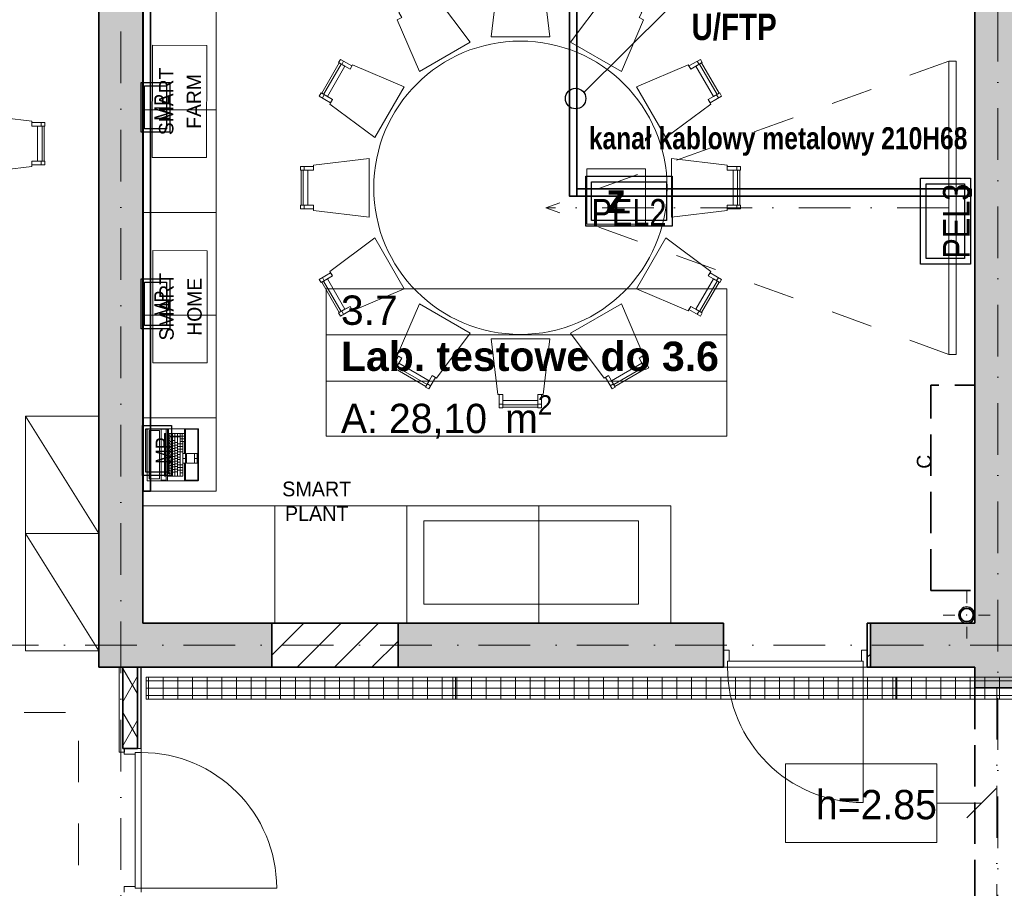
# Model space of a CAD drawing. Header units: millimetres. Extents: x 82175 to 237000, y 24756 to 471700.
# Tile 55 of 256: x 100621 to 107333, y 169501 to 175423. Entities that reach past the tile are written whole.
import ezdxf
from ezdxf.enums import TextEntityAlignment as Align
from ezdxf.lldxf.tags import DXFTag

# ---------------------------------------------------------------- set-up
doc = ezdxf.new("R2010")
doc.units = ezdxf.units.MM
for name, pattern in [('Krawędzie ukryte', [3.912222, 2.822222, -1.09]), ('Kropki i Kreski', [6.702778, 3.527778, -1.763889, 0, -1.411111]), ('Przerywana', [5.644444, 2.822222, -2.822222]), ('Wipeout_Contour', [1000, 0, -1000])]:
    doc.linetypes.add(name, pattern=pattern)
for name, color, linetype, lineweight in [('!! kanał podpoaraperowy z gniazdami', 6, 'Continuous', 35), ('#_EL - opis', 7, 'Continuous', 20), ('2DE_PRO_Cblf304L', 30, 'Continuous', 15), ('CP_DETAL', 33, 'Continuous', 9), ('\xa0♦EL - Gniazda', 1, 'Continuous', 35), ('\xa0♦elektryczne', 1, 'Continuous', 30), ('\xa0♦IT - opis', 3, 'SOLID', 30)]:
    doc.layers.add(name, color=color, linetype=linetype, lineweight=lineweight)
for name, color, linetype in [('#EL - Teletechnika', 3, 'Continuous'), ('- strefy pomieszczeń', 8, 'Continuous'), ('2D - Ogólne', 8, 'Continuous'), ('2D - Rysunki i Obrazki', 8, 'Continuous'), ('Drzwi Archicad', 8, 'Continuous'), ('Instalacje - Went_Klim', 8, 'Continuous'), ('Instalacje - Wod_Kan', 8, 'Continuous'), ('Konstrukcja - Belki', 8, 'Continuous'), ('Konstrukcja - Siatka mod', 8, 'Continuous'), ('Konstrukcja - Ściany działowe', 8, 'Continuous'), ('Konstrukcja - Ściany nośne wew..P', 8, 'Continuous'), ('Opisy - Etykiety', 8, 'Continuous'), ('Wnętrze - Umeblowanie', 8, 'Continuous')]:
    doc.layers.add(name, color=color, linetype=linetype)
doc.styles.add('CP_ATTR', font='ARIAL.TTF')
doc.styles.add('OP_100', font='ARIALN.TTF', dxfattribs={"width": 0.8, "height": 20})
doc.styles.get("Standard").update_dxf_attribs({"font": 'arial.ttf'})
doc.styles.add('STYL_AUTOMATYCZNY_1', font='arial.ttf')
doc.styles.add('STYL_AUTOMATYCZNY_11', font='txt')
doc.styles.add('STYL_AUTOMATYCZNY_2', font='arial.ttf')
doc.styles.add('STYL_AUTOMATYCZNY_5', font='txt')
doc.styles.add('STYL_AUTOMATYCZNY_6', font='txt')
doc.styles.add('STYL_AUTOMATYCZNY_8', font='txt')
tags = doc.linetypes.add('SOLID', pattern=[10, 10, 0]).pattern_tags.tags
tags[6:7] = [DXFTag(74, 4), DXFTag(75, 0), DXFTag(340, '0'), DXFTag(46, 0.0), DXFTag(50, 0.0), DXFTag(44, 0.0), DXFTag(45, 0.0)]
tags[4:5] = [DXFTag(74, 4), DXFTag(75, 0), DXFTag(340, '0'), DXFTag(46, 0.0), DXFTag(50, 0.0), DXFTag(44, 0.0), DXFTag(45, 0.0)]
pattern_1 = [(45, (-135208.59, 452586.62), (-127.27922, 127.27922), [])]

# ---------------------------------------------------------------- blocks, each defined once
blk = doc.blocks.new('pel3')
at = {"layer": '#EL - Teletechnika', "color": 1, "lineweight": 30}
blk.add_lwpolyline([(294, 0), (-294, 0), (-294, 341), (294, 341)], close=True, dxfattribs=at)
at = {"layer": '#EL - Teletechnika', "color": 7, "lineweight": 30}
blk.add_lwpolyline([(254.6, 39.3), (-254.6, 39.3), (-254.6, 301.7), (254.6, 301.7)], close=True, dxfattribs=at)
at = {"layer": '#EL - Teletechnika', "color": 1, "insert": (0, 93.7), "char_height": 20.791, "attachment_point": 5, "line_spacing_factor": 0.4}
blk.add_mtext('\\fArial Narrow|b0|i0;{\\H8.7679950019x;\\A1;PEL3}\\A1;\\fTahoma|b1|i0|c238;\\P', dxfattribs=at)
blk = doc.blocks.new('dws')
at = {"layer": '#EL - Teletechnika', "color": 1, "lineweight": 30}
blk.add_lwpolyline([(294, 0), (-294, 0), (-294, 341), (294, 341)], close=True, dxfattribs=at)
at = {"layer": '#EL - Teletechnika', "color": 7, "lineweight": 30}
blk.add_lwpolyline([(254.6, 39.3), (-254.6, 39.3), (-254.6, 301.7), (254.6, 301.7)], close=True, dxfattribs=at)
at = {"layer": '#EL - Teletechnika', "color": 1, "insert": (0, 93.7), "char_height": 20.791, "attachment_point": 5, "line_spacing_factor": 0.4}
blk.add_mtext('\\fArial Narrow|b0|i0;{\\H8.7679950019x;\\A1;PEL2}\\A1;\\fTahoma|b1|i0|c238;\\P', dxfattribs=at)
blk = doc.blocks.new('MP1')
at = {"layer": '#EL - Teletechnika', "color": 1, "lineweight": 30}
blk.add_lwpolyline([(170, 0), (-170, 0), (-170, 197.2), (170, 197.2)], close=True, dxfattribs=at)
at = {"layer": '#EL - Teletechnika', "color": 7, "lineweight": 30}
blk.add_lwpolyline([(147.2, 22.8), (-147.2, 22.8), (-147.2, 174.4), (147.2, 174.4)], close=True, dxfattribs=at)
at = {"layer": '#EL - Teletechnika', "color": 1, "insert": (0, 54.2), "char_height": 12.023, "attachment_point": 5, "line_spacing_factor": 0.4}
blk.add_mtext('\\fArial Narrow|b0|i0;{\\H8.7679950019x;\\A1;MP}\\A1;\\fTahoma|b1|i0|c238;\\P', dxfattribs=at)
blk = doc.blocks.new('2Dcblfmark100')
at = {"color": 3}
for p, q in [((-10, -50), (-10, 50)), ((10, -50), (10, 50))]:
    blk.add_line(p, q, dxfattribs=at)
blk = doc.blocks.new('2dcblf_korcf105v_b150_h105_j5jok0')
at = {"layer": 'CP_DETAL'}
h = blk.add_hatch(dxfattribs=at)
h.set_pattern_fill('_USER', color=256, scale=100, angle=90, style=0, pattern_type=0)
h.set_pattern_definition([(90, (-3e-14, 0), (-100, 6e-15), [])])
h.paths.add_polyline_path([(0, 75), (20100, 75), (20100, -75), (0, -75)])
for p, q in [((0, 75), (20100, 75)), ((20100, -75), (20100, 75)), ((0, -75), (20100, -75))]:
    blk.add_line(p, q)
for p, q in [((20100, 50), (0, 50)), ((0, 0), (20100, 0)), ((20100, -50), (0, -50))]:
    blk.add_line(p, q, dxfattribs=at)
at = {"yscale": 1.5}
for p in [(15000, 0), (18000, 0)]:
    blk.add_blockref('2Dcblfmark100', p, dxfattribs=at)
at = {"linetype": 'ByBlock', "style": 'CP_ATTR', "flags": 9}
for tag in ['NAME', 'NUMBER', 'GROUP', 'ORDER-NO', 'PRODUCER', 'COUPLERS', 'MOUNTDIST', 'MOUNTINGS', 'OTHER', 'WEIGHT', 'DIVIDER', 'COVER']:
    blk.add_attdef(tag, text='', height=0.00005, dxfattribs=at).set_placement((-0.1, 0), align=Align.MIDDLE_LEFT)

msp = doc.modelspace()

# ---------------------------------------------------------------- hatches: boundary and pattern name
at = {"layer": 'Instalacje - Wod_Kan', "linetype": 'Continuous', "lineweight": 13}
h = msp.add_hatch(color=8, dxfattribs=at)
h.paths.add_polyline_path([(107076.8, 171418.9, 0.414214), (107021.8, 171363.9, 0.414214), (107076.8, 171308.9, 0.414214), (107131.8, 171363.9, 0.414214)])
h.paths.add_polyline_path([(107076.8, 171318.9, -1), (107076.8, 171408.9, -1)], flags=0)
at = {"layer": 'Konstrukcja - Ściany działowe', "linetype": 'Continuous', "lineweight": 13}
h = msp.add_hatch(dxfattribs=at)
h.set_pattern_fill('Izolacja_miękka_0005', color=8, style=0, pattern_type=2)
h.set_pattern_definition([(60, (-135208.59, 452586.62), (-129.90381, 75), []), (120, (-135208.59, 452586.62), (129.90381, 75), [])])
h.paths.add_polyline_path([(101324, 171008.9), (101324, 170454.4), (101334, 170454.4), (101424, 170454.4), (101424, 171008.9)])
at = {"layer": 'Konstrukcja - Ściany nośne wew..P', "linetype": 'Continuous', "lineweight": 13}
for points in [[(101160, 176258.9), (101160, 171008.9), (101460, 171008.9), (101460, 176258.9)], [(107131.8, 176258.9), (107131.8, 173324.9), (107431.8, 173324.9), (107431.8, 176258.9)], [(107131.8, 173324.9), (107131.8, 170868.9), (107431.8, 170868.9), (107431.8, 173324.9)], [(102340, 171008.9), (102340, 171308.9), (101460, 171308.9), (101460, 171008.9)], [(103200, 171008.9), (105418.4, 171008.9), (105418.4, 171308.9), (103200, 171308.9)], [(107131.8, 171008.9), (107131.8, 171308.9), (106420, 171308.9), (106420, 171008.9)]]:
    msp.add_hatch(color=8, dxfattribs=at).paths.add_polyline_path(points)
h = msp.add_hatch(dxfattribs=at)
h.set_pattern_fill('Bloczki_ceramiczne_0005', color=8, style=0, pattern_type=2)
h.set_pattern_definition(pattern_1)
h.paths.add_polyline_path([(102340, 171308.9), (102340, 171008.9), (103200, 171008.9), (103200, 171308.9)])
h = msp.add_hatch(dxfattribs=at)
h.set_pattern_fill('Bloczki_ceramiczne_0005', color=256, style=0, pattern_type=2)
h.set_pattern_definition(pattern_1)
h.paths.add_polyline_path([(106420, 171308.9), (106398.4, 171308.9), (106398.4, 171008.9), (106420, 171008.9)])

# ---------------------------------------------------------------- linework, layer by layer
at = {"layer": '!! kanał podpoaraperowy z gniazdami'}
for points in [[(104368, 176195.5), (104368, 174220.5), (104418, 174220.5), (104418, 176195.5)], [(107107.9, 174270.5), (104418, 174270.5), (104418, 174220.5), (107107.9, 174220.5)]]:
    msp.add_lwpolyline(points, close=True, dxfattribs=at)
at = {"layer": '- strefy pomieszczeń', "color": 8, "linetype": 'Continuous', "lineweight": 13, "ltscale": 100}
for p, q in [((102710.7, 173588.3), (105440.7, 173588.3)), ((102710.7, 173274), (102710.7, 173588.3)), ((105440.7, 173588.3), (105440.7, 173274)), ((105440.7, 173274), (102710.7, 173274)), ((102710.7, 173274), (105440.7, 173274)), ((102710.7, 172959.7), (102710.7, 173274)), ((105440.7, 173274), (105440.7, 172959.7)), ((105440.7, 172959.7), (102710.7, 172959.7)), ((102710.7, 172959.7), (105440.7, 172959.7)), ((102710.7, 172583.2), (102710.7, 172959.7)), ((105440.7, 172959.7), (105440.7, 172583.2)), ((105440.7, 172583.2), (102710.7, 172583.2))]:
    msp.add_line(p, q, dxfattribs=at)
at = {"color": 8, "linetype": 'Continuous', "lineweight": 35, "ltscale": 100, "flags": 128}
for points in [[(103200, 171308.9), (102340, 171308.9)], [(106420, 171308.9), (106398.4, 171308.9)], [(106398.4, 171008.9), (106398.4, 171308.9)], [(102340, 171008.9), (103200, 171008.9)], [(106398.4, 171008.9), (106420, 171008.9)]]:
    msp.add_lwpolyline(points, dxfattribs=at)
at = {"layer": '2D - Ogólne', "color": 8, "linetype": 'Przerywana', "lineweight": 13, "ltscale": 100, "flags": 128}
msp.add_lwpolyline([(99522.4, 170699.8), (101022.4, 170699.8), (101022.4, 169199.8), (99522.4, 169199.8)], close=True, dxfattribs=at)
at = {"layer": '2D - Rysunki i Obrazki', "color": 8, "linetype": 'Continuous', "lineweight": 13, "ltscale": 100}
for p, q in [((104887.2, 174406.2), (104487.2, 174406.2)), ((104487.2, 174406.2), (104487.2, 174029.7)), ((104887.2, 174029.7), (104887.2, 174406.2)), ((104487.2, 174029.7), (104887.2, 174029.7))]:
    msp.add_line(p, q, dxfattribs=at)
at = {"layer": 'Drzwi Archicad', "color": 8, "linetype": 'Continuous', "lineweight": 35, "ltscale": 100}
for p, q in [((105418.4, 171123.9), (105418.4, 171308.9)), ((106398.4, 171123.9), (106398.4, 171308.9)), ((105418.4, 171008.9), (105418.4, 171123.9)), ((105418.4, 171008.9), (105418.4, 171123.9)), ((106398.4, 171008.9), (106398.4, 171123.9)), ((106398.4, 171008.9), (106398.4, 171123.9)), ((101424, 170454.4), (101334, 170454.4)), ((101424, 170454.4), (101334, 170454.4))]:
    msp.add_line(p, q, dxfattribs=at)
at = {"layer": 'Drzwi Archicad', "color": 8, "linetype": 'Continuous', "lineweight": 13, "ltscale": 100}
for p, q in [((105418.4, 171008.9), (105418.4, 171123.9)), ((105418.4, 171123.9), (105458.4, 171123.9)), ((105458.4, 171123.9), (105458.4, 171048.9)), ((106358.4, 171048.9), (106358.4, 171123.9)), ((106358.4, 171123.9), (106398.4, 171123.9)), ((106398.4, 171123.9), (106398.4, 171008.9)), ((105458.4, 171048.9), (105446.4, 171048.9)), ((105446.4, 171048.9), (105446.4, 171008.9)), ((106370.4, 171048.9), (105446.4, 171048.9)), ((105446.4, 171048.9), (105446.4, 171008.9)), ((106370.4, 171048.9), (106358.4, 171048.9)), ((106370.4, 171008.9), (106370.4, 171048.9)), ((106370.4, 171008.9), (106370.4, 171048.9)), ((105446.4, 171008.9), (105418.4, 171008.9)), ((105446.4, 171008.9), (106370.4, 171008.9)), ((106370.4, 171008.9), (106370.4, 170084.9)), ((106398.4, 171008.9), (106370.4, 171008.9)), ((101299, 170454.4), (101299, 170429.4)), ((101334, 170429.4), (101299, 170429.4)), ((101449, 170454.4), (101334, 170454.4)), ((101334, 170454.4), (101334, 170414.4)), ((101409, 170414.4), (101409, 170426.4)), ((101409, 170426.4), (101449, 170426.4)), ((101409, 169502.4), (101409, 170426.4)), ((101409, 170426.4), (101449, 170426.4)), ((101449, 170454.4), (101424, 170454.4)), ((101449, 170454.4), (101424, 170454.4)), ((101449, 170426.4), (101449, 170454.4)), ((101449, 170426.4), (101449, 169502.4)), ((101334, 170414.4), (101409, 170414.4)), ((101409, 169514.4), (101334, 169514.4)), ((101334, 169514.4), (101334, 169474.4)), ((101409, 169502.4), (101409, 169514.4)), ((101449, 169502.4), (101409, 169502.4)), ((101449, 169502.4), (101409, 169502.4)), ((101449, 169502.4), (102373, 169502.4)), ((101449, 169474.4), (101449, 169502.4))]:
    msp.add_line(p, q, dxfattribs=at)
for centre, start, end in [((106370.4, 171008.9), 180, 270), ((101449, 169502.4), 0, 90)]:
    msp.add_arc(centre, 924, start, end, dxfattribs=at)
at = {"layer": 'Instalacje - Went_Klim', "color": 8, "linetype": 'Krawędzie ukryte', "lineweight": 35, "ltscale": 100, "flags": 128}
msp.add_lwpolyline([(106831.8, 171530.7), (106831.8, 172930.7), (107131.8, 172930.7), (107131.8, 171530.7)], close=True, dxfattribs=at)
at = {"layer": 'Instalacje - Wod_Kan', "color": 8, "linetype": 'Continuous', "lineweight": 0, "ltscale": 100}
for p, q in [((107076.8, 171443.9), (107076.8, 171523.9)), ((106996.8, 171363.9), (106916.8, 171363.9)), ((107156.8, 171363.9), (107236.8, 171363.9)), ((107076.8, 171283.9), (107076.8, 171203.9))]:
    msp.add_line(p, q, dxfattribs=at)
at = {"layer": 'Instalacje - Wod_Kan', "color": 8, "linetype": 'Continuous', "lineweight": 25, "ltscale": 100, "flags": 128}
msp.add_lwpolyline([(107076.8, 171418.9, 0.414214), (107021.8, 171363.9, 0.414214), (107076.8, 171308.9, 0.414214), (107131.8, 171363.9, 0.414214)], format="xyb", close=True, dxfattribs=at)
at = {"layer": 'Instalacje - Wod_Kan', "color": 8, "linetype": 'Continuous', "lineweight": 35, "ltscale": 100, "flags": 128}
msp.add_lwpolyline([(107076.8, 171318.9, -1), (107076.8, 171408.9, -1)], format="xyb", close=True, dxfattribs=at)
at = {"layer": 'Instalacje - Wod_Kan', "color": 8, "linetype": 'Continuous', "lineweight": 0, "ltscale": 100}
msp.add_point((107076.8, 171363.9), dxfattribs=at)
at = {"layer": 'Konstrukcja - Belki', "color": 8, "linetype": 'Krawędzie ukryte', "lineweight": 35, "ltscale": 100}
for q in [(107131.8, 168969.5), (107431.8, 170868.9)]:
    msp.add_line((107131.8, 170868.9), q, dxfattribs=at)
at = {"layer": 'Konstrukcja - Belki', "color": 8, "linetype": 'Kropki i Kreski', "lineweight": 13, "ltscale": 100}
msp.add_line((107281.8, 170868.9), (107281.8, 168969.5), dxfattribs=at)
at = {"layer": 'Konstrukcja - Siatka mod', "color": 8, "linetype": 'Kropki i Kreski', "lineweight": 13, "ltscale": 100}
for p, q in [((101310, 179364.8), (101310, 162400)), ((107290, 162400), (107290, 179364.8)), ((93022.5, 171158.9), (122467, 171158.9))]:
    msp.add_line(p, q, dxfattribs=at)
at = {"layer": 'Konstrukcja - Ściany działowe', "color": 8, "linetype": 'Continuous', "lineweight": 35, "ltscale": 100}
for p, q in [((101324, 171008.9), (101324, 170454.4)), ((101424, 170454.4), (101424, 171008.9)), ((101324, 170454.4), (101334, 170454.4)), ((101424, 170454.4), (101334, 170454.4))]:
    msp.add_line(p, q, dxfattribs=at)
at = {"layer": 'Konstrukcja - Ściany działowe', "color": 8, "linetype": 'Continuous', "lineweight": 13, "ltscale": 100}
for p, q in [((101299, 170454.4), (101299, 170429.4)), ((101334, 170429.4), (101299, 170429.4)), ((101449, 170454.4), (101424, 170454.4))]:
    msp.add_line(p, q, dxfattribs=at)
at = {"layer": 'Konstrukcja - Ściany działowe', "color": 8, "linetype": 'Continuous', "lineweight": 25, "ltscale": 100}
msp.add_line((101334, 170454.4), (101334, 170429.4), dxfattribs=at)
at = {"layer": 'Konstrukcja - Ściany działowe', "color": 8, "linetype": 'Continuous', "lineweight": 13, "ltscale": 100, "flags": 128}
for points in [[(101299, 171008.9), (101299, 170454.4)], [(101449, 171008.9), (101424, 171008.9)]]:
    msp.add_lwpolyline(points, dxfattribs=at)
at = {"layer": 'Konstrukcja - Ściany działowe', "color": 8, "linetype": 'Continuous', "lineweight": 25, "ltscale": 100, "flags": 128}
for points in [[(101324, 171008.9), (101299, 171008.9)], [(101449, 170454.4), (101449, 171008.9)]]:
    msp.add_lwpolyline(points, dxfattribs=at)
at = {"layer": 'Konstrukcja - Ściany działowe', "color": 8, "linetype": 'Continuous', "lineweight": 35, "ltscale": 100, "flags": 128}
msp.add_lwpolyline([(101424, 171008.9), (101324, 171008.9)], dxfattribs=at)
at = {"layer": 'Konstrukcja - Ściany nośne wew..P', "color": 8, "linetype": 'Continuous', "lineweight": 35, "ltscale": 100}
for p, q in [((102340, 171308.9), (102340, 171008.9)), ((103200, 171308.9), (103200, 171008.9)), ((105418.4, 171123.9), (105418.4, 171308.9)), ((106420, 171308.9), (106420, 171008.9)), ((105418.4, 171008.9), (105418.4, 171123.9))]:
    msp.add_line(p, q, dxfattribs=at)
at = {"layer": 'Konstrukcja - Ściany nośne wew..P', "color": 8, "linetype": 'Continuous', "lineweight": 35, "ltscale": 100, "flags": 128}
for points in [[(101160, 176258.9), (101160, 171008.9)], [(101460, 171308.9), (101460, 176258.9)], [(107131.8, 176258.9), (107131.8, 173324.9)], [(107131.8, 173324.9), (107131.8, 171308.9)], [(102340, 171308.9), (101460, 171308.9)], [(105418.4, 171308.9), (103200, 171308.9)], [(107131.8, 171308.9), (106420, 171308.9)], [(101160, 171008.9), (101460, 171008.9)], [(101460, 171008.9), (102340, 171008.9)], [(103200, 171008.9), (105418.4, 171008.9)], [(106420, 171008.9), (107131.8, 171008.9)], [(107131.8, 171008.9), (107131.8, 170868.9)], [(107131.8, 170868.9), (107431.8, 170868.9)]]:
    msp.add_lwpolyline(points, dxfattribs=at)
at = {"layer": 'Opisy - Etykiety', "color": 8, "linetype": 'Continuous', "lineweight": 20, "ltscale": 100}
for p, q in [((106873.5, 170350.3), (105842.1, 170350.3)), ((105842.1, 170350.3), (105842.1, 169813.9)), ((106873.5, 169813.9), (106873.5, 170350.3)), ((107078.5, 169982.1), (107278.5, 170182.1)), ((107178.5, 170082.1), (106873.5, 170082.1)), ((105842.1, 169813.9), (106873.5, 169813.9))]:
    msp.add_line(p, q, dxfattribs=at)
at = {"layer": 'Wnętrze - Umeblowanie', "color": 8, "linetype": 'Continuous', "lineweight": 13, "ltscale": 100}
for p, q in [((102812.5, 175121), (102692.8, 174913.7)), ((102829.3, 175140.1), (102816.8, 175118.5)), ((105239.4, 175140.1), (105251.9, 175118.5)), ((105375.9, 174913.7), (105256.2, 175121)), ((102684.6, 174889.5), (102697.1, 174911.2)), ((105384.1, 174889.5), (105371.6, 174911.2)), ((100768.2, 174722.3), (100768.2, 174697.3)), ((100773.2, 174457.9), (100773.2, 174697.3)), ((100768.2, 174432.9), (100768.2, 174457.9)), ((102554.4, 174397), (102554.4, 174157.6)), ((102559.4, 174422), (102559.4, 174397)), ((105509.4, 174422), (105509.4, 174397)), ((105514.4, 174157.6), (105514.4, 174397)), ((102559.4, 174132.6), (102559.4, 174157.6)), ((105509.4, 174132.6), (105509.4, 174157.6)), ((102684.6, 173665.1), (102697.1, 173643.5)), ((102692.8, 173641), (102812.5, 173433.7)), ((105256.2, 173433.7), (105375.9, 173641)), ((105384.1, 173665.1), (105371.6, 173643.5)), ((102829.3, 173414.5), (102816.8, 173436.2)), ((105239.4, 173414.5), (105251.9, 173436.2)), ((103171.6, 173072.3), (103193.2, 173059.8)), ((103190.7, 173055.5), (103398, 172935.8)), ((104670.7, 172935.8), (104878, 173055.5)), ((104897.2, 173072.3), (104875.5, 173059.8)), ((103422.2, 172927.6), (103400.5, 172940.1)), ((104646.6, 172927.6), (104668.2, 172940.1)), ((103889.7, 172802.3), (103914.7, 172802.3)), ((103914.7, 172797.3), (104154.1, 172797.3)), ((104179.1, 172802.3), (104154.1, 172802.3)), ((100660, 172720.2), (101160, 171920.2)), ((101489.9, 172634.4), (101489.9, 172279.4)), ((101490.3, 172634.4), (101489.9, 172634.4)), ((101491.2, 172634.4), (101490.3, 172634.4)), ((101492.5, 172634.4), (101491.2, 172634.4)), ((101494.1, 172634.4), (101492.5, 172634.4)), ((101495.6, 172634.4), (101494.1, 172634.4)), ((101496.8, 172634.4), (101495.6, 172634.4)), ((101497.7, 172634.4), (101496.8, 172634.4)), ((101834.1, 172634.4), (101497.7, 172634.4)), ((101585.1, 172634.4), (101585.1, 172279.4)), ((101620.4, 172631.7), (101622.8, 172633.2)), ((101622.8, 172633.2), (101627.2, 172634.3)), ((101628.1, 172634.4), (101627.2, 172634.3)), ((101628.1, 172601.9), (101628.1, 172634.4)), ((101744.1, 172601.9), (101744.1, 172634.4)), ((101745, 172634.3), (101744.1, 172634.4)), ((101749.4, 172633.2), (101745, 172634.3)), ((101751.8, 172631.7), (101749.4, 172633.2)), ((101836.4, 172633.9), (101834.1, 172634.4)), ((101838.4, 172632.6), (101836.4, 172633.9)), ((101839.7, 172630.7), (101838.4, 172632.6)), ((101503.1, 172291.9), (101503.1, 172621.9)), ((101503.1, 172621.9), (101575, 172621.9)), ((101575, 172621.9), (101575, 172291.9)), ((101620.1, 172630.4), (101585.1, 172630.4)), ((101607.1, 172311.9), (101607.1, 172601.9)), ((101607.1, 172601.9), (101614.1, 172601.9)), ((101614.1, 172601.9), (101614.1, 172311.9)), ((101620.1, 172630.9), (101620.4, 172631.7)), ((101620.1, 172630.9), (101620.1, 172282.8)), ((101628.1, 172311.9), (101628.1, 172601.9)), ((101628.1, 172601.9), (101744.1, 172601.9)), ((101643.6, 172585.4), (101628.1, 172585.4)), ((101643.6, 172569.4), (101628.1, 172569.4)), ((101643.6, 172311.9), (101643.6, 172601.9)), ((101715.6, 172583.4), (101643.6, 172583.4)), ((101715.6, 172579.4), (101643.6, 172579.4)), ((101661.6, 172583.4), (101661.6, 172601.9)), ((101661.6, 172311.9), (101661.6, 172579.4)), ((101679.6, 172583.4), (101679.6, 172601.9)), ((101679.6, 172311.9), (101679.6, 172579.4)), ((101697.6, 172583.4), (101697.6, 172601.9)), ((101697.6, 172311.9), (101697.6, 172579.4)), ((101715.6, 172311.9), (101715.6, 172601.9)), ((101744.1, 172583.4), (101715.6, 172583.4)), ((101744.1, 172565.4), (101715.6, 172565.4)), ((101729.6, 172546.9), (101729.6, 172601.9)), ((101744.1, 172601.9), (101744.1, 172546.9)), ((101752.1, 172630.9), (101751.8, 172631.7)), ((101752.1, 172464.9), (101752.1, 172630.9)), ((101833.7, 172630.4), (101752.1, 172630.4)), ((101834.8, 172630.1), (101833.7, 172630.4)), ((101835.5, 172629.7), (101834.8, 172630.1)), ((101835.9, 172629.1), (101835.5, 172629.7)), ((101836.1, 172628), (101835.9, 172629.1)), ((101836.1, 172285.8), (101836.1, 172628)), ((101840.1, 172628.4), (101839.7, 172630.7)), ((101840.1, 172285.4), (101840.1, 172628.4)), ((101643.6, 172553.4), (101628.1, 172553.4)), ((101643.6, 172537.4), (101628.1, 172537.4)), ((101643.6, 172533.4), (101628.1, 172533.4)), ((101643.6, 172517.4), (101628.1, 172517.4)), ((101643.6, 172501.4), (101628.1, 172501.4)), ((101661.6, 172546.4), (101643.6, 172546.4)), ((101661.6, 172528.4), (101643.6, 172528.4)), ((101661.6, 172510.4), (101643.6, 172510.4)), ((101679.6, 172553.4), (101661.6, 172553.4)), ((101679.6, 172535.4), (101661.6, 172535.4)), ((101679.6, 172517.4), (101661.6, 172517.4)), ((101679.6, 172499.4), (101661.6, 172499.4)), ((101697.6, 172539.4), (101679.6, 172539.4)), ((101697.6, 172521.4), (101679.6, 172521.4)), ((101697.6, 172503.4), (101679.6, 172503.4)), ((101734.1, 172531.4), (101697.6, 172531.4)), ((101734.1, 172513.4), (101697.6, 172513.4)), ((101715.6, 172546.9), (101744.1, 172546.9)), ((101734.1, 172546.9), (101734.1, 172311.9)), ((101744.1, 172546.9), (101734.1, 172546.9)), ((101744.1, 172464.9), (101744.1, 172546.9)), ((101643.6, 172485.4), (101628.1, 172485.4)), ((101643.6, 172469.4), (101628.1, 172469.4)), ((101643.6, 172465.4), (101628.1, 172465.4)), ((101643.6, 172449.4), (101628.1, 172449.4)), ((101643.6, 172433.4), (101628.1, 172433.4)), ((101661.6, 172492.4), (101643.6, 172492.4)), ((101661.6, 172474.4), (101643.6, 172474.4)), ((101661.6, 172456.4), (101643.6, 172456.4)), ((101661.6, 172438.4), (101643.6, 172438.4)), ((101679.6, 172481.4), (101661.6, 172481.4)), ((101679.6, 172463.4), (101661.6, 172463.4)), ((101679.6, 172445.4), (101661.6, 172445.4)), ((101697.6, 172485.4), (101679.6, 172485.4)), ((101697.6, 172467.4), (101679.6, 172467.4)), ((101697.6, 172449.4), (101679.6, 172449.4)), ((101697.6, 172431.4), (101679.6, 172431.4)), ((101734.1, 172495.4), (101697.6, 172495.4)), ((101734.1, 172477.4), (101697.6, 172477.4)), ((101715.6, 172459.4), (101697.6, 172459.4)), ((101715.6, 172441.4), (101697.6, 172441.4)), ((101734.1, 172464.9), (101744.1, 172464.9)), ((101752.1, 172432.4), (101734.1, 172432.4)), ((101744.1, 172464.9), (101752.1, 172464.9)), ((101752.1, 172464.9), (101752.1, 172399.9)), ((101758.1, 172464.9), (101758.1, 172399.9)), ((101830.1, 172464.9), (101758.1, 172464.9)), ((101811.6, 172464.9), (101811.6, 172399.9)), ((101811.6, 172432.4), (101830.1, 172432.4)), ((101830.1, 172399.9), (101830.1, 172464.9)), ((101643.6, 172417.4), (101628.1, 172417.4)), ((101643.6, 172401.4), (101628.1, 172401.4)), ((101643.6, 172397.4), (101628.1, 172397.4)), ((101643.6, 172381.4), (101628.1, 172381.4)), ((101643.6, 172365.4), (101628.1, 172365.4)), ((101661.6, 172420.4), (101643.6, 172420.4)), ((101661.6, 172402.4), (101643.6, 172402.4)), ((101661.6, 172384.4), (101643.6, 172384.4)), ((101661.6, 172366.4), (101643.6, 172366.4)), ((101679.6, 172427.4), (101661.6, 172427.4)), ((101679.6, 172409.4), (101661.6, 172409.4)), ((101679.6, 172391.4), (101661.6, 172391.4)), ((101679.6, 172373.4), (101661.6, 172373.4)), ((101697.6, 172413.4), (101679.6, 172413.4)), ((101697.6, 172395.4), (101679.6, 172395.4)), ((101697.6, 172377.4), (101679.6, 172377.4)), ((101715.6, 172423.4), (101697.6, 172423.4)), ((101715.6, 172405.4), (101697.6, 172405.4)), ((101734.1, 172387.4), (101697.6, 172387.4)), ((101734.1, 172369.4), (101697.6, 172369.4)), ((101744.1, 172399.9), (101734.1, 172399.9)), ((101744.1, 172279.4), (101744.1, 172399.9)), ((101744.1, 172399.9), (101752.1, 172399.9)), ((101752.1, 172282.8), (101752.1, 172399.9)), ((101758.1, 172399.9), (101830.1, 172399.9)), ((101614.1, 172344.4), (101607.1, 172344.4)), ((101614.1, 172311.9), (101607.1, 172311.9)), ((101643.6, 172349.4), (101628.1, 172349.4)), ((101643.6, 172333.4), (101628.1, 172333.4)), ((101643.6, 172329.4), (101628.1, 172329.4)), ((101628.1, 172279.4), (101628.1, 172311.9)), ((101734.1, 172311.9), (101628.1, 172311.9)), ((101661.6, 172348.4), (101643.6, 172348.4)), ((101661.6, 172330.4), (101643.6, 172330.4)), ((101679.6, 172355.4), (101661.6, 172355.4)), ((101679.6, 172337.4), (101661.6, 172337.4)), ((101697.6, 172359.4), (101679.6, 172359.4)), ((101697.6, 172341.4), (101679.6, 172341.4)), ((101734.1, 172351.4), (101697.6, 172351.4)), ((101734.1, 172333.4), (101715.6, 172333.4)), ((101490.3, 172279.4), (101489.9, 172279.4)), ((101491.2, 172279.4), (101490.3, 172279.4)), ((101492.5, 172279.4), (101491.2, 172279.4)), ((101494.1, 172279.4), (101492.5, 172279.4)), ((101495.6, 172279.4), (101494.1, 172279.4)), ((101496.8, 172279.4), (101495.6, 172279.4)), ((101497.7, 172279.4), (101496.8, 172279.4)), ((101834.1, 172279.4), (101497.7, 172279.4)), ((101575, 172291.9), (101503.1, 172291.9)), ((101585.1, 172283.4), (101620.1, 172283.4)), ((101620.1, 172282.8), (101620.4, 172282)), ((101622.8, 172280.6), (101620.4, 172282)), ((101627.2, 172279.5), (101622.8, 172280.6)), ((101628.1, 172279.4), (101627.2, 172279.5)), ((101744.1, 172279.4), (101745, 172279.5)), ((101745, 172279.5), (101749.4, 172280.6)), ((101749.4, 172280.6), (101751.8, 172282)), ((101751.8, 172282), (101752.1, 172282.8)), ((101752.1, 172283.4), (101833.7, 172283.4)), ((101833.7, 172283.4), (101834.8, 172283.6)), ((101834.1, 172279.4), (101836.4, 172279.8)), ((101834.8, 172283.6), (101835.5, 172284)), ((101835.5, 172284), (101835.9, 172284.6)), ((101835.9, 172284.6), (101836.1, 172285.8)), ((101836.4, 172279.8), (101838.4, 172281.1)), ((101838.4, 172281.1), (101839.7, 172283.1)), ((101839.7, 172283.1), (101840.1, 172285.4)), ((102360, 172108.9), (102360, 171308.9)), ((101160, 171920.2), (100660, 171920.2)), ((100660, 171920.2), (101160, 171120.2))]:
    msp.add_line(p, q, dxfattribs=at)
at = {"layer": 'Wnętrze - Umeblowanie', "color": 8, "linetype": 'Przerywana', "lineweight": 13, "ltscale": 100}
for p in [(106954.8, 175140.7), (106954.8, 173140.7)]:
    msp.add_line(p, (104207.3, 174140.7), dxfattribs=at)
at = {"layer": 'Wnętrze - Umeblowanie', "color": 8, "linetype": 'Kropki i Kreski', "lineweight": 13, "ltscale": 100}
msp.add_line((106954.5, 174140.7), (104207.3, 174140.7), dxfattribs=at)
at = {"layer": 'Wnętrze - Umeblowanie', "color": 8, "linetype": 'Continuous', "lineweight": 13, "ltscale": 100, "flags": 128}
for points in [[(104234.4, 175307.3), (103834.4, 175307.3), (103879.6, 175687.3), (103914.7, 175687.3), (103914.7, 175727.3), (104154.1, 175727.3), (104154.1, 175687.3), (104189.1, 175687.3)], [(103692.6, 175269.3), (103346.2, 175069.3), (103195.3, 175421.1), (103225.7, 175438.6), (103205.7, 175473.2), (103413, 175592.9), (103433, 175558.3), (103463.4, 175575.8)], [(104722.6, 175069.3), (104376.2, 175269.3), (104605.3, 175575.8), (104635.7, 175558.3), (104655.7, 175592.9), (104863, 175473.2), (104843, 175438.6), (104873.4, 175421.1)], [(102838.5, 175106), (102718.8, 174898.7), (102679.8, 174921.2), (102799.5, 175128.5)], [(103242.4, 174965.5), (103042.4, 174619.1), (102735.9, 174848.3), (102753.4, 174878.7), (102718.8, 174898.7), (102838.5, 175106), (102873.1, 175086), (102890.7, 175116.4)], [(102885.6, 175107.6), (102873.1, 175086), (102795.2, 175131), (102807.7, 175152.6)], [(105026.4, 174619.1), (104826.4, 174965.5), (105178.1, 175116.4), (105195.6, 175086), (105230.3, 175106), (105350, 174898.7), (105315.3, 174878.7), (105332.9, 174848.3)], [(105183.1, 175107.6), (105195.6, 175086), (105273.6, 175131), (105261.1, 175152.6)], [(105350, 174898.7), (105230.3, 175106), (105269.2, 175128.5), (105388.9, 174921.2)], [(107004.8, 173140.7), (107004.8, 175140.7), (106954.8, 175140.7), (106954.8, 173140.7)], [(102740.9, 174857), (102753.4, 174878.7), (102675.5, 174923.7), (102663, 174902)], [(105327.8, 174857), (105315.3, 174878.7), (105393.3, 174923.7), (105405.8, 174902)], [(100323.2, 174377.6), (100323.2, 174777.6), (100703.2, 174732.3), (100703.2, 174697.3), (100743.2, 174697.3), (100743.2, 174457.9), (100703.2, 174457.9), (100703.2, 174422.8)], [(100703.2, 174722.3), (100703.2, 174697.3), (100793.2, 174697.3), (100793.2, 174722.3)], [(100743.2, 174457.9), (100743.2, 174697.3), (100788.2, 174697.3), (100788.2, 174457.9)], [(100703.2, 174432.9), (100703.2, 174457.9), (100793.2, 174457.9), (100793.2, 174432.9)], [(103004.4, 174477.3), (103004.4, 174077.3), (102624.4, 174122.6), (102624.4, 174157.6), (102584.4, 174157.6), (102584.4, 174397), (102624.4, 174397), (102624.4, 174432.1)], [(105064.4, 174077.3), (105064.4, 174477.3), (105444.4, 174432.1), (105444.4, 174397), (105484.4, 174397), (105484.4, 174157.6), (105444.4, 174157.6), (105444.4, 174122.6)], [(102624.4, 174422), (102624.4, 174397), (102534.4, 174397), (102534.4, 174422)], [(102584.4, 174397), (102584.4, 174157.6), (102539.4, 174157.6), (102539.4, 174397)], [(105444.4, 174422), (105444.4, 174397), (105534.4, 174397), (105534.4, 174422)], [(105484.4, 174157.6), (105484.4, 174397), (105529.4, 174397), (105529.4, 174157.6)], [(102624.4, 174132.6), (102624.4, 174157.6), (102534.4, 174157.6), (102534.4, 174132.6)], [(105444.4, 174132.6), (105444.4, 174157.6), (105534.4, 174157.6), (105534.4, 174132.6)], [(103042.4, 173935.5), (103242.4, 173589.1), (102890.7, 173438.3), (102873.1, 173468.7), (102838.5, 173448.7), (102718.8, 173656), (102753.4, 173676), (102735.9, 173706.4)], [(104826.4, 173589.1), (105026.4, 173935.5), (105332.9, 173706.4), (105315.3, 173676), (105350, 173656), (105230.3, 173448.7), (105195.6, 173468.7), (105178.1, 173438.3)], [(102740.9, 173697.6), (102753.4, 173676), (102675.5, 173631), (102663, 173652.6)], [(102718.8, 173656), (102838.5, 173448.7), (102799.5, 173426.2), (102679.8, 173633.5)], [(105230.3, 173448.7), (105350, 173656), (105388.9, 173633.5), (105269.2, 173426.2)], [(105327.8, 173697.6), (105315.3, 173676), (105393.3, 173631), (105405.8, 173652.6)], [(102885.6, 173447), (102873.1, 173468.7), (102795.2, 173423.7), (102807.7, 173402)], [(103346.2, 173485.3), (103692.6, 173285.3), (103463.4, 172978.9), (103433, 172996.4), (103413, 172961.8), (103205.7, 173081.4), (103225.7, 173116.1), (103195.3, 173133.6)], [(104376.2, 173285.3), (104722.6, 173485.3), (104873.4, 173133.6), (104843, 173116.1), (104863, 173081.4), (104655.7, 172961.8), (104635.7, 172996.4), (104605.3, 172978.9)], [(105183.1, 173447), (105195.6, 173468.7), (105273.6, 173423.7), (105261.1, 173402)], [(103834.4, 173247.3), (104234.4, 173247.3), (104189.1, 172867.3), (104154.1, 172867.3), (104154.1, 172827.3), (103914.7, 172827.3), (103914.7, 172867.3), (103879.6, 172867.3)], [(103204.1, 173128.6), (103225.7, 173116.1), (103180.7, 173038.1), (103159.1, 173050.6)], [(104864.7, 173128.6), (104843, 173116.1), (104888, 173038.1), (104909.7, 173050.6)], [(103205.7, 173081.4), (103413, 172961.8), (103390.5, 172922.8), (103183.2, 173042.5)], [(104655.7, 172961.8), (104863, 173081.4), (104885.5, 173042.5), (104678.2, 172922.8)], [(103454.7, 172983.9), (103433, 172996.4), (103388, 172918.5), (103409.7, 172906)], [(104614.1, 172983.9), (104635.7, 172996.4), (104680.7, 172918.5), (104659.1, 172906)], [(103889.7, 172867.3), (103914.7, 172867.3), (103914.7, 172777.3), (103889.7, 172777.3)], [(104179.1, 172867.3), (104154.1, 172867.3), (104154.1, 172777.3), (104179.1, 172777.3)], [(103914.7, 172827.3), (104154.1, 172827.3), (104154.1, 172782.3), (103914.7, 172782.3)], [(101160, 171120.2), (101160, 172720.2), (100660, 172720.2), (100660, 171120.2)], [(101460, 172208.9), (101460, 172708.9), (101960, 172708.9), (101960, 172208.9)], [(101460, 172108.9), (103260, 172108.9), (103260, 171308.9), (101460, 171308.9)]]:
    msp.add_lwpolyline(points, close=True, dxfattribs=at)
msp.add_lwpolyline([(105034.4, 174277.3, -1), (103034.4, 174277.3, -1)], format="xyb", close=True, dxfattribs=at)
at = {"layer": '\xa0♦IT - opis', "color": 7, "linetype": 'Continuous', "lineweight": 0}
msp.add_line((105041.3, 175497.1), (104467.3, 174926.6), dxfattribs=at)
at = {"layer": '\xa0♦IT - opis', "color": 7}
msp.add_circle((104410.6, 174885.5), 70, dxfattribs=at)

# ---------------------------------------------------------------- block references
at = {"layer": '2DE_PRO_Cblf304L', "rotation": 180}
msp.add_blockref('2dcblf_korcf105v_b150_h105_j5jok0', (121582.7, 170865.2), dxfattribs=at)
at = {"layer": '\xa0♦EL - Gniazda'}
msp.add_blockref('dws', (104774.6, 174015.5), dxfattribs=at)
at = {"layer": '\xa0♦EL - Gniazda', "rotation": 90}
msp.add_blockref('pel3', (107101.6, 174049.5), dxfattribs=at)
at = {"layer": '\xa0♦elektryczne', "rotation": 90}
msp.add_blockref('MP1', (101655.2, 172485.5), dxfattribs=at)

# ---------------------------------------------------------------- texts
at = {"layer": '#_EL - opis', "insert": (104500.6, 174690.1), "char_height": 150, "width": 13225.251, "attachment_point": 1, "style": 'OP_100'}
msp.add_mtext('\\fArial|b1|i0|c238|p34;kanał kablowy metalowy 210H68', dxfattribs=at)
at = {"layer": '- strefy pomieszczeń', "color": 8, "linetype": 'Continuous', "lineweight": 13, "char_height": 200, "attachment_point": 1}
for s, insert, style in [('\\A1;{\\pql;\\pt0,100;\\fArial|b0|i0|c238|p0;\\W1.000000;3.7\\fArial|b0|i0|c238|p0;\\W1.000000;\\A1{\\H.66x;\\S^  ;}\\fArial|b0|i0|c238|p0;\\W1.000000;\\fArial|b0|i0|c238|p0;\\W1.000000;\\A1{\\H.66x;\\S^  ;}}', (102810.7, 173542.6), 'STYL_AUTOMATYCZNY_1'), ('\\A1;{\\pql;\\pt0,100;\\fArial|b1|i0|c238|p0;\\W1.000000;Lab. testowe do 3.6\\fArial|b1|i0|c238|p0;\\W1.000000;\\A1{\\H.66x;\\S^  ;}\\fArial|b1|i0|c238|p0;\\W1.000000;\\fArial|b1|i0|c238|p0;\\W1.000000;\\A1{\\H.66x;\\S^  ;}}', (102810.7, 173228.3), 'STYL_AUTOMATYCZNY_2')]:
    msp.add_mtext(s, dxfattribs=dict(at, insert=insert, style=style))
at = {"layer": '2D - Rysunki i Obrazki', "color": 8, "linetype": 'Continuous', "lineweight": 35, "insert": (104687.2, 174106.2), "char_height": 200, "attachment_point": 8, "style": 'STYL_AUTOMATYCZNY_11'}
msp.add_mtext('\\A1;{\\pqc;\\fF1|b1|i0|c0|p0;\\W1.000000;z}', dxfattribs=at)
at = {"layer": '2D - Rysunki i Obrazki', "color": 8, "linetype": 'Continuous', "lineweight": 35, "insert": (106836.8, 172409.3), "char_height": 98.407, "attachment_point": 8, "rotation": 90, "style": 'STYL_AUTOMATYCZNY_8'}
msp.add_mtext('\\A1;{\\pqc;\\fF1|b0|i0|c0|p0;\\W1.000000;C}', dxfattribs=at)
at = {"layer": '2D - Rysunki i Obrazki', "color": 8, "linetype": 'Continuous', "lineweight": 13, "insert": (102645.8, 172005.9), "char_height": 100.522, "attachment_point": 8, "style": 'STYL_AUTOMATYCZNY_8'}
msp.add_mtext('\\A1;{\\pqc;\\fF1|b0|i0|c0|p0;\\W1.000000;SMART \\P\\pqc;\\fF1|b0|i0|c0|p0;\\W1.000000;PLANT\\P\\pqc;\\fF1|b0|i0|c0|p0;\\W1.000000;}', dxfattribs=at)
at = {"layer": 'Opisy - Etykiety', "color": 8, "linetype": 'Continuous', "lineweight": 20, "insert": (106873.5, 170070.2), "char_height": 200, "attachment_point": 6, "style": 'STYL_AUTOMATYCZNY_5'}
msp.add_mtext('\\A1;{\\pqr;\\fGeneva|b0|i0|c0|p0;\\W1.000000;h=\\fGeneva CE|b0|i0|c0|p0;\\W1.000000;2.\\fGeneva CE|b0|i0|c0|p0;\\W1.000000;85}', dxfattribs=at)
at = {"layer": '\xa0♦IT - opis', "insert": (105200.6, 175764.4), "char_height": 180, "width": 3733.991, "attachment_point": 1, "style": 'OP_100'}
msp.add_mtext('\\C7;\\fArial|b1|i0|c238|p34;2x HDMI CL3\\PU/FTP\\P', dxfattribs=at)

# ---------------------------------------------------------------- wipeouts: each hides what was drawn before it
at = {"color": 8, "linetype": 'Wipeout_Contour', "lineweight": 0, "ltscale": 746574.100082}
msp.add_wipeout([(101894.6, 174483.1), (101895.9, 175248.1), (101525.4, 175248.7), (101524.1, 174483.7)], dxfattribs=at).dxf.layer = '2D - Rysunki i Obrazki'
at = {"color": 8, "linetype": 'Wipeout_Contour', "lineweight": 0, "ltscale": 741044.444304}
msp.add_wipeout([(101898.5, 173083.1), (101899.8, 173848.1), (101529.4, 173848.7), (101528, 173083.7)], dxfattribs=at).dxf.layer = '2D - Rysunki i Obrazki'
at = {"color": 8, "linetype": 'Wipeout_Contour', "lineweight": 0, "ltscale": 735727.766637}
msp.add_wipeout([(103376.9, 171438.3), (104839, 171438.3), (104839, 172005.9), (103376.9, 172005.9)], dxfattribs=at).dxf.layer = '2D - Rysunki i Obrazki'

# ---------------------------------------------------------------- next in the draw order: linework, layer by layer
at = {"layer": '!! kanał podpoaraperowy z gniazdami'}
msp.add_lwpolyline([(101462, 176195.5), (101462, 172209.5), (101512, 172209.5), (101512, 176195.5)], close=True, dxfattribs=at)
at = {"layer": '2D - Rysunki i Obrazki', "color": 8, "linetype": 'Continuous', "lineweight": 13, "ltscale": 100}
for p, q in [((101525.4, 175248.7), (101524.1, 174483.7)), ((101895.9, 175248.1), (101525.4, 175248.7)), ((101894.6, 174483.1), (101895.9, 175248.1)), ((101524.1, 174483.7), (101894.6, 174483.1)), ((101529.4, 173848.7), (101528, 173083.7)), ((101899.8, 173848.1), (101529.4, 173848.7)), ((101898.5, 173083.1), (101899.8, 173848.1)), ((101528, 173083.7), (101898.5, 173083.1)), ((104839, 172005.9), (103376.9, 172005.9)), ((103376.9, 172005.9), (103376.9, 171438.3)), ((104839, 171438.3), (104839, 172005.9)), ((103376.9, 171438.3), (104839, 171438.3))]:
    msp.add_line(p, q, dxfattribs=at)
at = {"layer": 'Wnętrze - Umeblowanie', "color": 8, "linetype": 'Continuous', "lineweight": 13, "ltscale": 100}
for p, q in [((101460, 174808.9), (101960, 174808.9)), ((101460, 173408.9), (101960, 173408.9)), ((104160, 172108.9), (104160, 171308.9))]:
    msp.add_line(p, q, dxfattribs=at)
at = {"layer": 'Wnętrze - Umeblowanie', "color": 8, "linetype": 'Continuous', "lineweight": 13, "ltscale": 100, "flags": 128}
for points in [[(101460, 174108.9), (101460, 175508.9), (101960, 175508.9), (101960, 174108.9)], [(101460, 172708.9), (101460, 174108.9), (101960, 174108.9), (101960, 172708.9)], [(103260, 172108.9), (105060, 172108.9), (105060, 171308.9), (103260, 171308.9)]]:
    msp.add_lwpolyline(points, close=True, dxfattribs=at)

# ---------------------------------------------------------------- next in the draw order: block references
at = {"layer": '\xa0♦elektryczne', "rotation": 90}
for p in [(101645.2, 174825.5), (101645.2, 173485.5)]:
    msp.add_blockref('MP1', p, dxfattribs=at)

# ---------------------------------------------------------------- next in the draw order: texts
at = {"layer": '- strefy pomieszczeń', "color": 8, "linetype": 'Continuous', "lineweight": 13, "insert": (102810.7, 172862.8), "char_height": 200, "attachment_point": 1, "style": 'STYL_AUTOMATYCZNY_6'}
msp.add_mtext('\\A1;{\\pql;\\pt0,500;\\fGeneva CE|b0|i0|c0|p0;\\W1.000000;A: 28,10\\fGeneva CE|b0|i0|c0|p0;\\W1.000000;\\A1{\\H.66x;\\S^  ;}\\fGeneva CE|b0|i0|c0|p0;\\W1.000000; m\\fGeneva CE|b0|i0|c0|p0;\\W1.000000;\\A1{\\H.66x;\\S2^  ;}}', dxfattribs=at)
at = {"layer": '2D - Rysunki i Obrazki', "color": 8, "linetype": 'Continuous', "lineweight": 13, "char_height": 98.407, "attachment_point": 8, "rotation": 89.9, "style": 'STYL_AUTOMATYCZNY_8'}
for s, insert, line_spacing_factor in [('\\A1;{\\pqc;\\fF1|b0|i0|c0|p0;\\W1.000000;SMART \\P\\pqc;\\fF1|b0|i0|c0|p0;\\W1.000000;FARM}', (101857.6, 174865.6), 1.148572), ('\\A1;{\\pqc;\\fF1|b0|i0|c0|p0;\\W1.000000;SMART \\P\\pqc;\\fF1|b0|i0|c0|p0;\\W1.000000;HOME}', (101863.2, 173465.6), 1.160778)]:
    msp.add_mtext(s, dxfattribs=dict(at, insert=insert, line_spacing_factor=line_spacing_factor))

doc.saveas('drawing.dxf')
